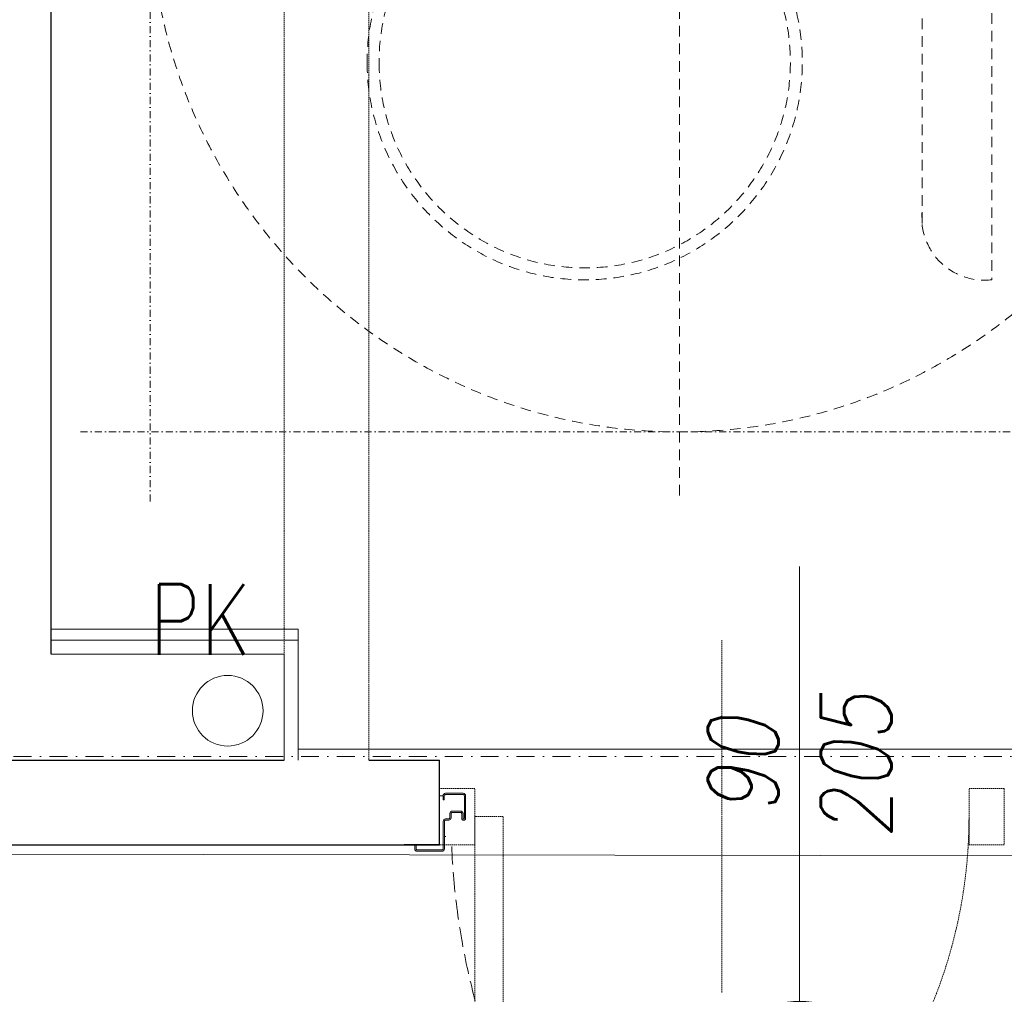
# Model space of a CAD drawing. Header units: millimetres. Extents: x -1893473 to 942156, y -568027 to 942944.
# Tile 231 of 256: x 157142 to 158537, y -465076 to -463695. Entities that reach past the tile are written whole.
import ezdxf
from ezdxf.enums import TextEntityAlignment as Align

# ---------------------------------------------------------------- set-up
doc = ezdxf.new("R2010")
doc.units = ezdxf.units.MM
doc.header["$LTSCALE"] = 0.2
for name, pattern in [('216-500', [2.5, 1.5, -1]), ('CENTER', [0.6, 0.375, -0.075, 0.075, -0.075]), ('DASHDOT', [25.4, 12.7, -6.35, 0, -6.35]), ('Hidden Line', [391.222223, 282.222223, -109]), ('HIDDEN2', [4.7625, 3.175, -1.5875]), ('STRICHPUNKTX2', [2, 1, -0.5, 0, -0.5])]:
    doc.linetypes.add(name, pattern=pattern)
doc.layers.get('0').update_dxf_attribs({"lineweight": 0})
for name, color, linetype, lineweight in [('!! 0_ Istn-sciany', 7, 'Continuous', 30), ('!! 0_Istn-armatura', 6, 'Continuous', 9), ('!! 0_Opis_pom', 9, 'Continuous', 13), ('!! 0_Osie', 1, 'DASHDOT', 13), ('!! 1_OPIS POM NOWE', 140, 'Continuous', 5), ('!! 2 ZABUDOWA GK-MDF', 54, 'Continuous', 13), ('!! 2_Drzwi - nowe remont', 33, 'Continuous', 9), ('!! 2_drzwi opis', 151, 'Continuous', 9), ('!! 2_proj ściany remont', 63, 'Continuous', 30), ('!! 2_wypos-sanitarne', 240, 'Continuous', 9), ('P-Opis nadproża', 150, 'Continuous', 9), ('P-Osie', 1, 'DASHDOT', 18)]:
    doc.layers.add(name, color=color, linetype=linetype, lineweight=lineweight)
doc.layers.add('!! 2_WYBURZENIA DO REMONTU', color=7, linetype='Continuous', lineweight=0, true_color=0x4d4d4d, plot=False)
doc.layers.add('Powierzchnia', color=140, linetype='Continuous', lineweight=5, plot=False)
doc.styles.add('50', font='ROMANS.shx', dxfattribs={"width": 0.8, "height": 10})
doc.styles.add('ARCHETYP', font='romans.shx', dxfattribs={"height": 15})
doc.styles.add('ARIAL', font='tahoma.ttf')

# ---------------------------------------------------------------- blocks, each defined once
blk = doc.blocks.new('gvb')
at = {"linetype": '216-500', "ltscale": 5}
for p, q in [((130739.97, 14667.75), (130739.97, 14497.75)), ((130705.62, 14537.29), (130705.62, 14578.9))]:
    blk.add_line(p, q, dxfattribs=at)
at = {"linetype": 'STRICHPUNKTX2', "ltscale": 5}
for p, q in [((130814.97, 14667.75), (130814.97, 14497.75)), ((130654.97, 14507.75), (130824.97, 14507.75))]:
    blk.add_line(p, q, dxfattribs=at)
at = {"linetype": '216-500', "ltscale": 5}
blk.add_lwpolyline([(130701.75, 14588.8, 0.400619), (130695.72, 14582.06), (130695.72, 14529.31)], format="xyb", dxfattribs=at)
for centre, radius in [((130739.97, 14582.75), 75), ((130753.4, 14560.11), 30.82), ((130753.4, 14560.11), 29.13)]:
    blk.add_circle(centre, radius, dxfattribs=at)
blk.add_arc((130696.81, 14538.09), 8.85, 262.981, 5.2099, dxfattribs=at)
blk = doc.blocks.new('zaw-dr-90-p')
at = {"color": 2, "linetype": 'CENTER', "ltscale": 0.2}
for p, q in [((24.5, 24), (31, 24)), ((24.5, 19), (31, 19)), ((12, 0), (-12, 0)), ((0, 12), (0, -12))]:
    blk.add_line(p, q, dxfattribs=at)
at = {"ltscale": 0.2}
for p, q in [((10, 12), (6.5, 12)), ((10, 0), (10, 6.5))]:
    blk.add_line(p, q, dxfattribs=at)
blk.add_lwpolyline([(0, 6.5), (23.5, 6.5, 0.414214), (28, 11), (28, 31), (24.5, 31), (24.5, 11, -0.414214), (23.5, 10), (0, 10, 4.561698), (7.6, 6.5), (4.9, 4.2)], format="xyb", dxfattribs=at)
blk.add_lwpolyline([(10, 10), (10, 39), (6.5, 39), (6.5, 10)], dxfattribs=at)
blk.add_lwpolyline([(-0.2, -0.2), (-2.5, -0.2), (-2.5, 0.2), (-0.2, 0.2), (-0.2, 2.5), (0.2, 2.5), (0.2, 0.2), (2.8, 0.2), (2.8, -0.2), (0.2, -0.2), (0.2, -2.8), (-0.2, -2.8)], close=True)
blk.add_circle((0, 0), 6.5, dxfattribs=at)
blk = doc.blocks.new('drzwi 90- sc 12')
for p, q in [((-13616.12, 20410.26), (-13616.12, 20411.46)), ((-13616.12, 20411.46), (-13615.02, 20411.46)), ((-13614.92, 20411.36), (-13614.92, 20313.77)), ((-13620.32, 20410.16), (-13620.32, 20313.77)), ((-13614.92, 20409.86), (-13620.32, 20409.86)), ((-13616.12, 20410.26), (-13620.22, 20410.26)), ((-13616.12, 20410.26), (-13620, 20410.26)), ((-13618.17, 20410.26), (-13616.22, 20410.26)), ((-13618.17, 20410.26), (-13616.22, 20410.26)), ((-13620.32, 20313.47), (-13620.32, 20317.97)), ((-13614.92, 20312.27), (-13614.92, 20317.97)), ((-13614.92, 20313.77), (-13620.32, 20313.77)), ((-13618.22, 20313.37), (-13620.22, 20313.37)), ((-13618.22, 20313.67), (-13618.22, 20313.37)), ((-13618.22, 20313.67), (-13616.42, 20313.67)), ((-13615.92, 20313.17), (-13615.92, 20312.17)), ((-13615.92, 20312.17), (-13615.02, 20312.17)), ((-13617.77, 20311.12), (-13617.77, 20305.72)), ((-13617.77, 20311.12), (-13617.77, 20305.72)), ((-13616.17, 20309.92), (-13616.17, 20311.02)), ((-13616.17, 20309.92), (-13617.37, 20309.92)), ((-13715.57, 20308.32), (-13715.57, 20308.56)), ((-13715.57, 20307.69), (-13715.57, 20308.56)), ((-13715.57, 20307.82), (-13715.57, 20308.56)), ((-13715.57, 20307.72), (-13715.37, 20307.72)), ((-13715.77, 20301.96), (-13716.27, 20301.96)), ((-13616.77, 20301.96), (-13616.27, 20301.96))]:
    blk.add_line(p, q)
for points in [[(-13665.27, 20284.96), (-13665.27, 20325.83)], [(-13615.57, 20309.64), (-13615.32, 20309.64), (-13615.32, 20309.82), (-13616.32, 20309.82), (-13616.32, 20309.64), (-13615.92, 20309.64)]]:
    blk.add_lwpolyline(points)
at = {"lineweight": 30}
for points in [[(-13716.27, 20308.92), (-13721.27, 20308.92)], [(-13716.27, 20308.92), (-13716.27, 20296.92)], [(-13614.27, 20308.92), (-13609.27, 20308.92)], [(-13614.27, 20308.92), (-13614.27, 20296.92)]]:
    blk.add_lwpolyline(points, dxfattribs=at)
at = {"ltscale": 0.2}
for points in [[(-13715.57, 20307.51), (-13715.57, 20309.48, 0.414214), (-13715.91, 20309.82), (-13719.43, 20309.82, 0.414214), (-13719.77, 20309.48), (-13719.77, 20308.92), (-13719.59, 20308.92), (-13719.59, 20309.48, -0.414214), (-13719.43, 20309.64), (-13716.97, 20309.64)], [(-13716.97, 20309.64), (-13715.91, 20309.64, -0.414214), (-13715.75, 20309.48), (-13715.75, 20307.51)], [(-13615.92, 20309.64), (-13616.63, 20309.64, 0.414214), (-13616.79, 20309.48), (-13616.79, 20305.58, -0.414214), (-13617.13, 20305.24), (-13617.58, 20305.24, 0.414214), (-13617.74, 20305.08), (-13617.74, 20304.48, -0.414214), (-13618.08, 20304.14), (-13619.26, 20304.14, -0.414214), (-13619.6, 20304.48), (-13619.6, 20305.15, 1), (-13619.79, 20305.15), (-13619.79, 20301.96, 0.414214), (-13619.63, 20301.8), (-13617.11, 20301.8, 0.414214), (-13616.95, 20301.96), (-13616.95, 20302.52), (-13616.77, 20302.52), (-13616.77, 20301.96, -0.414214), (-13617.11, 20301.62), (-13619.63, 20301.62, -0.414214), (-13619.97, 20301.96), (-13619.97, 20305.15, -1), (-13619.42, 20305.15), (-13619.42, 20304.48, 0.414214), (-13619.26, 20304.32), (-13618.08, 20304.32, 0.414214), (-13617.92, 20304.48), (-13617.92, 20305.08, -0.414214), (-13617.58, 20305.42), (-13617.13, 20305.42, 0.414214), (-13616.97, 20305.58), (-13616.97, 20309.48, -0.414214), (-13616.63, 20309.82), (-13613.11, 20309.82, -0.414214), (-13612.77, 20309.48), (-13612.77, 20308.92), (-13612.95, 20308.92), (-13612.95, 20309.48, 0.414214), (-13613.11, 20309.64), (-13615.57, 20309.64)], [(-13715.75, 20307.76), (-13715.75, 20305.58, 0.414214), (-13715.41, 20305.24), (-13714.96, 20305.24, -0.414214), (-13714.8, 20305.08), (-13714.8, 20304.48, 0.414214), (-13714.46, 20304.14), (-13713.28, 20304.14, 0.414214), (-13712.94, 20304.48), (-13712.94, 20305.15, -1), (-13712.75, 20305.15), (-13712.75, 20301.96, -0.414214), (-13712.91, 20301.8), (-13715.43, 20301.8, -0.414214), (-13715.59, 20301.96), (-13715.59, 20302.52), (-13715.77, 20302.52), (-13715.77, 20301.96, 0.414214), (-13715.43, 20301.62), (-13712.91, 20301.62, 0.414214), (-13712.57, 20301.96), (-13712.57, 20305.15, 1), (-13713.12, 20305.15), (-13713.12, 20304.48, -0.414214), (-13713.28, 20304.32), (-13714.46, 20304.32, -0.414214), (-13714.62, 20304.48), (-13714.62, 20305.08, 0.414214), (-13714.96, 20305.42), (-13715.41, 20305.42, -0.414214), (-13715.57, 20305.58), (-13715.57, 20307.64)]]:
    blk.add_lwpolyline(points, format="xyb", dxfattribs=at)
blk.add_lwpolyline([(-13616.79, 20308.82), (-13616.97, 20308.82), (-13616.97, 20307.42), (-13616.79, 20307.42)], close=True)
for centre, radius, start, end in [((-13615.02, 20411.36), 0.1, 0, 90), ((-13620.22, 20410.16), 0.1, 90, 180), ((-13620.22, 20313.47), 0.1, 180, 270), ((-13616.42, 20313.17), 0.5, 0, 90), ((-13615.02, 20312.27), 0.1, 270, 0), ((-13616.27, 20311.02), 0.1, 0, 90)]:
    blk.add_arc(centre, radius, start, end)
at = {"linetype": 'Hidden Line', "lineweight": 9, "ltscale": 0.05}
blk.add_arc((-13615.5, 20305.14), 99.12, 94.8005, 177.6944, dxfattribs=at)
at = {"xscale": 0.09999999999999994, "yscale": 0.09999999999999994, "zscale": 0.09999999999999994, "rotation": 180.0000000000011}
blk.add_blockref('zaw-dr-90-p', (-13614.92, 20310.92), dxfattribs=at)
blk = doc.blocks.new('1_ok-opis')
blk.add_line((0, 111.61), (0, 50))
for points in [[(-17, 128.61), (-17, 143.61)], [(17, 128.61), (17, 143.61)]]:
    blk.add_lwpolyline(points)
for centre, start, end in [((0, 143.61), 0, 180), ((0, 128.61), 180, 0)]:
    blk.add_arc(centre, 17, start, end)
at = {"style": 'ARCHETYP'}
for tag, height, rotation, p in [('NR', 12, 90, (0, 136.9)), ('NR', 12, 270, (0, 136.9)), ('SZEROKOŚĆ', 10, 90, (-8, 78.29)), ('SZEROKOŚĆ', 10, 270, (8, 78.29)), ('WYSOKOŚĆ', 10, 270, (-8, 78.29)), ('WYSOKOŚĆ', 10, 90, (8, 78.29))]:
    blk.add_attdef(tag, text='', height=height, rotation=rotation, dxfattribs=at).set_placement(p, align=Align.MIDDLE)
blk = doc.blocks.new('BLOK OSI')
at = {"layer": 'P-Osie'}
blk.add_lwpolyline([(48639.26, -194702.09), (55442.28, -194702.09)], dxfattribs=at)
blk = doc.blocks.new('A$C2EB40A8D')
at = {"layer": '!! 0_ Istn-sciany'}
for points in [[(-7021.12989, 29657.51397), (-6151.12989, 29657.51397)], [(-6031.12989, 29657.51397), (-5931.12989, 29657.51397)], [(-5931.12989, 29537.51397), (-5931.12989, 29657.51397)], [(-7071.12989, 29537.51397), (-5931.12989, 29537.51397)]]:
    blk.add_lwpolyline(points, dxfattribs=at)
at = {"layer": '!! 0_Istn-armatura'}
blk.add_circle((-6231.12989, 29727.51397), 50, dxfattribs=at)
at = {"layer": '!! 2 ZABUDOWA GK-MDF'}
for points in [[(-6131.12989, 29657.51397), (-6131.12989, 29827.51397), (-6481.12989, 29827.51397)], [(-6151.12989, 29657.51397), (-6151.12989, 29807.51397), (-6481.12989, 29807.51397)]]:
    blk.add_lwpolyline(points, dxfattribs=at)
at = {"layer": '!! 2_proj ściany remont'}
blk.add_lwpolyline([(-6481.12989, 29807.51397), (-6481.12989, 32537.51397)], dxfattribs=at)
at = {"layer": '!! 2_WYBURZENIA DO REMONTU', "linetype": 'HIDDEN2', "ltscale": 3}
for points in [[(-6151.12989, 31657.51397), (-6151.12989, 29657.51397)], [(-6031.12989, 31657.51397), (-6031.12989, 29657.51397)], [(-5531.12989, 29827.51397), (-5531.12989, 29327.51397)]]:
    blk.add_lwpolyline(points, dxfattribs=at)
for points in [[(-5881.12989, 29617.51397), (-5931.12989, 29617.51397), (-5931.12989, 29537.51397), (-5881.12989, 29537.51397)], [(-5181.12989, 29617.51397), (-5131.12989, 29617.51397), (-5131.12989, 29537.51397), (-5181.12989, 29537.51397)], [(-5841.12989, 28877.51397), (-5841.12989, 29577.51397), (-5881.12989, 29577.51397), (-5881.12989, 28877.51397)]]:
    blk.add_lwpolyline(points, close=True, dxfattribs=at)
blk.add_arc((-5881.12989, 29577.51397), 700, 269.99999996, 359.99999996, dxfattribs=at)
at = {"layer": 'Powierzchnia'}
for points in [[(-6131.12989, 29672.91225), (-4231.12989, 29672.91225), (-4231.12989, 32552.91225), (-6481.12989, 32552.91225), (-6481.12989, 29842.91225), (-6131.12989, 29842.91225)], [(-14708.59354, 29537.51397), (9173.87011, 29499.21858), (9173.87011, 26755.02825), (-12888.59354, 26793.32364), (-12888.59354, 27837.51397), (-14708.59354, 27837.51397)]]:
    blk.add_lwpolyline(points, close=True, dxfattribs=at)
at = {"layer": '!! 0_Osie', "xscale": 10, "yscale": 10, "zscale": 10}
blk.add_blockref('BLOK OSI', (-516748.24414, 1976683.397), dxfattribs=at)
at = {"layer": '!! 2_Drzwi - nowe remont', "xscale": -10, "yscale": 10, "zscale": 10, "rotation": 180}
blk.add_blockref('drzwi 90- sc 12', (131231.56715, 232626.75737), dxfattribs=at)
at = {"layer": '!! 2_drzwi opis'}
ref = blk.add_blockref('1_ok-opis', (-5421.12954, 30431.9343), dxfattribs=dict(at, xscale=10, yscale=10, zscale=10, rotation=180.0000036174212))
ref.add_attrib('WYSOKOŚĆ', '90', dxfattribs={"layer": '0', "height": 100, "rotation": 90.00000362, "style": '50', "oblique": 10, "width": 0.8}).set_placement((-5501.12949, 29649.02577), align=Align.MIDDLE)
ref.add_attrib('SZEROKOŚĆ', '205', dxfattribs={"layer": '0', "height": 100, "rotation": 90.00000362, "style": '50', "oblique": 10, "width": 0.8}).set_placement((-5341.12949, 29649.02578), align=Align.MIDDLE)
ref.add_attrib('NR', 'Dw6,1', dxfattribs={"layer": '0', "height": 100, "rotation": 90.00000362, "style": '50', "oblique": 10, "width": 0.8}).set_placement((-5421.12946, 29066.73463), align=Align.MIDDLE)
at = {"layer": '!! 2_wypos-sanitarne', "xscale": -10, "yscale": 10, "zscale": 10}
blk.add_blockref('gvb', (1301808.5558, -114955.16205), dxfattribs=at)
at = {"layer": '!! 0_Istn-armatura', "style": 'ARCHETYP', "width": 0.8}
blk.add_text('PK', height=100, rotation=0.00000004, dxfattribs=at).set_placement((-6341.84921, 29806.74144))
at = {"layer": '!! 0_Opis_pom', "ltscale": 0.7, "style": 'ARIAL'}
for tag, p in [('B1,21', (-891.77727, 31796.97458)), ('A1,16', (-13651.31084, 31587.95236)), ('B1,19', (-5798.61305, 31587.22944)), ('B1/17', (-9701.43347, 31565.05244)), ('1,23', (10805.41388, 31565.05244)), ('1,22', (4526.58954, 31507.65132)), ('A1,1', (-16866.13618, 31459.3792)), ('B1,18', (-7791.62894, 31330.08444)), ('B1,20', (-2961.4347, 31167.05787)), ('A1,6', (-19287.17717, 30923.71998)), ('B1,1', (14135.63445, 30913.92963)), ('B1,3', (17346.74696, 30023.81022)), ('B1,4', (29817.71501, 29157.67457)), ('A1,5', (-23454.5385, 28820.77901)), ('A1,2', (-17502.57721, 28602.57524)), ('B1,2D', (2616.16402, 28559.52261)), ('A1,15', (-13651.31084, 28261.46046)), ('B1,4', (29883.58177, 28158.35876)), ('B1,2B', (18801.54781, 27650.12382)), ('B1,2A', (13086.7373, 27376.04393)), ('A1,3', (-16846.27912, 25980.40356)), ('B1,8', (9089.53994, 25356.27639)), ('B1,6', (31915.87888, 23754.79829)), ('A1,4', (-24010.17576, 23559.17399)), ('B1,14', (-11621.32288, 23261.44183)), ('B1,13', (-3080.55208, 22924.09997)), ('B1,5', (29245.49088, 22896.69268)), ('B1,10', (3982.60923, 22874.21277)), ('B1,9', (5634.43488, 22623.92098)), ('B1,2C', (13327.26639, 22378.5328)), ('B1,7', (16398.41175, 22348.28836)), ('B1,11', (5553.20442, 20939.83877)), ('B1,12', (3693.27174, 20628.72148)), ('C1,3', (5969.08376, 16336.01084)), ('C1,2', (11955.93711, 11671.55655)), ('C1,1', (15659.17205, 11415.94196)), ('C1,4', (5140.00888, 9205.5831)), ('C1,5', (5680.4486, 6154.54995)), ('C1,10', (16327.05085, 6080.66085)), ('C1,9', (16526.57171, 3173.45283)), ('C1,6', (6367.37903, 2771.84181)), ('D0,18', (-1981.87701, -110.73158)), ('D0,7', (-13531.42299, -1159.67649)), ('C1,7', (7275.77161, -1303.00991)), ('D0,17', (2064.87671, -1345.69113)), ('D0,3', (-9324.21674, -1442.63631)), ('D0,6', (-17529.61851, -1957.37463)), ('D0,10', (-21369.4432, -2140.60378)), ('D,09', (-12990.08379, -2746.32902)), ('D0,2', (-5516.19514, -3101.87722)), ('D0,16', (2266.73061, -3284.15369)), ('D0,8', (-14357.79539, -3567.69719)), ('D0,5', (-10461.54478, -3629.26575)), ('D0,4', (-8396.53404, -4353.7937)), ('D0,15', (1974.41895, -5205.84774)), ('D0,1', (-5633.49598, -5662.48534)), ('D0,11', (-23334.09291, -6045.78706)), ('D0,12', (-22436.85763, -9302.9678)), ('D0,13', (-22436.85763, -11581.16526)), ('D0,14', (-13645.94445, -11884.57769))]:
    blk.add_attdef(tag, text='', height=119.68, dxfattribs=at).set_placement(p, align=Align.MIDDLE_CENTER)
at = {"layer": '!! 1_OPIS POM NOWE', "style": 'ARIAL'}
for tag, p in [('C1.7A', (7769.3756, 685.765)), ('C1.7C', (7655.80151, -2045.04756)), ('C1.8B', (10935.93068, -2107.41983)), ('C1.8A', (13897.39715, -2120.69016)), ('C1.7B', (8274.43201, -3270.18959)), ('E1.2', (16701.02923, -5331.07351)), ('E1.5E', (21974.23379, -5463.99012)), ('E1.5D', (24989.27391, -5785.36474)), ('E1.1', (8357.81567, -5851.01076)), ('E1.5C', (25222.53959, -6394.64172)), ('E1.5B', (27694.70831, -7009.86571)), ('E1.6', (5279.46063, -8141.28746)), ('E1.5A', (25547.9555, -8495.18994)), ('E1.5G', (23977.19473, -9792.46695)), ('E1.5F', (22414.7084, -9822.66389)), ('E1,4', (13935.69867, -10458.20073)), ('E1.5L', (28030.8296, -11267.7725)), ('E1.3', (5639.18862, -11994.01941)), ('E1.5H', (23988.49716, -12231.38049)), ('E1.5K', (27714.73934, -12977.98364)), ('E1.5I', (22290.68736, -13989.9049)), ('E1.5J', (27095.71534, -16088.17469))]:
    blk.add_attdef(tag, text='', height=119.68, dxfattribs=at).set_placement(p, align=Align.MIDDLE_CENTER)

msp = doc.modelspace()

# ---------------------------------------------------------------- block references
at = {"layer": 'P-Opis nadproża', "color": 4}
msp.add_blockref('A$C2EB40A8D', (163667.94092, -494401.63474), dxfattribs=at)

doc.saveas('drawing.dxf')
